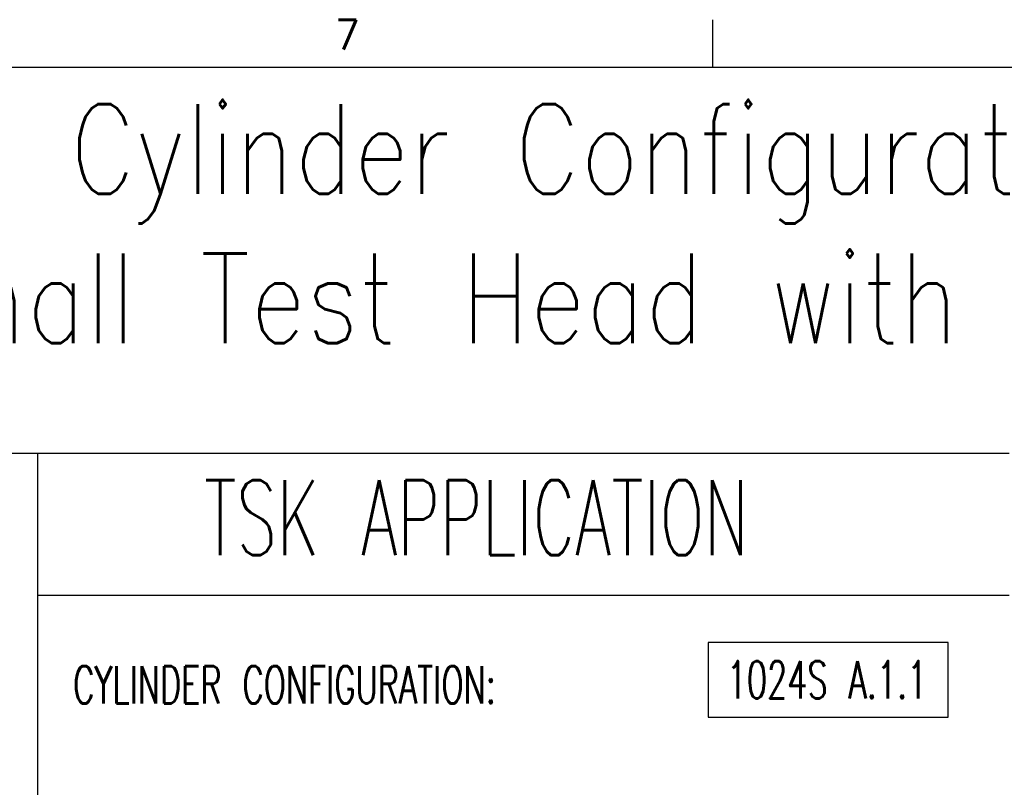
# Model space of a CAD drawing. Extents: x -1809 to 6113, y -4129 to 1471.
# Tile 56 of 197: x -724 to 593, y 443 to 1470. Entities that reach past the tile are written whole.
import ezdxf

# ---------------------------------------------------------------- set-up
doc = ezdxf.new("R2010")
doc.units = 0
doc.layers.add('1', color=7, linetype='CONTINUOUS')
doc.styles.add('CONVERTER_1', font='txt.shx', dxfattribs={"width": 0.63})
doc.styles.add('CONVERTER_11', font='txt.shx', dxfattribs={"width": 0.97875})
doc.styles.add('CONVERTER_3', font='txt.shx', dxfattribs={"width": 0.81})

# ---------------------------------------------------------------- blocks, each defined once
blk = doc.blocks.new('ATA1_S', base_point=(-217.38, -490.95))
at = {"layer": '1', "color": 1, "linetype": 'CONTINUOUS'}
blk.add_line((-22.49, 62.56), (-22.49, 56.21), dxfattribs=at)
at = {"layer": '1', "color": 7, "linetype": 'CONTINUOUS'}
blk.add_line((-217.18, 56.21), (562.18, 56.21), dxfattribs=at)
at = {"layer": '1', "color": 7, "insert": (-71.35, 62.56), "char_height": 4, "attachment_point": 2, "style": 'CONVERTER_11'}
blk.add_mtext('7', dxfattribs=at)
blk = doc.blocks.new('TEXT__1075', base_point=(-2000, -2800))
at = {"layer": '1', "color": 7, "linetype": 'CONTINUOUS'}
for p, q in [((-1700, 890), (-700, 890)), ((-700, 890), (-700, -900)), ((-700, 890), (600, 890)), ((-700, 700), (600, 700))]:
    blk.add_line(p, q, dxfattribs=at)
at = {"layer": '1', "color": 7}
blk.add_lwpolyline([(196.9, 636.7), (196.9, 536.7), (518.1, 536.7), (518.1, 636.7)], close=True, dxfattribs=at)
at = {"layer": '1', "color": 7, "style": 'CONVERTER_1', "width": 0.63}
for s, height, p in [('TSK APPLICATION', 100, (-477.3, 753.6)), ('1024S A.1.1', 50, (221.9, 561.7)), ('CYLINDER CONFIGURATION:', 50, (-652.4, 555))]:
    blk.add_text(s, height=height, dxfattribs=at).set_placement(p)
at = {"layer": '1', "color": 7, "insert": (-1247.3, 1000.6), "char_height": 120, "attachment_point": 7, "style": 'CONVERTER_3'}
blk.add_mtext('Docking Cylinder Configuration for 93000 Large Test Head\\Pand Small Test Head with DUTSCALE Interface, Sheet1', dxfattribs=at)

msp = doc.modelspace()

# ---------------------------------------------------------------- block references
at = {"layer": '1', "xscale": 10, "yscale": 10, "zscale": 10}
msp.add_blockref('ATA1_S', (-1745.9, -4065), dxfattribs=at)
at = {"layer": '1'}
msp.add_blockref('TEXT__1075', (-2000, -2800), dxfattribs=at)

doc.saveas('drawing.dxf')
